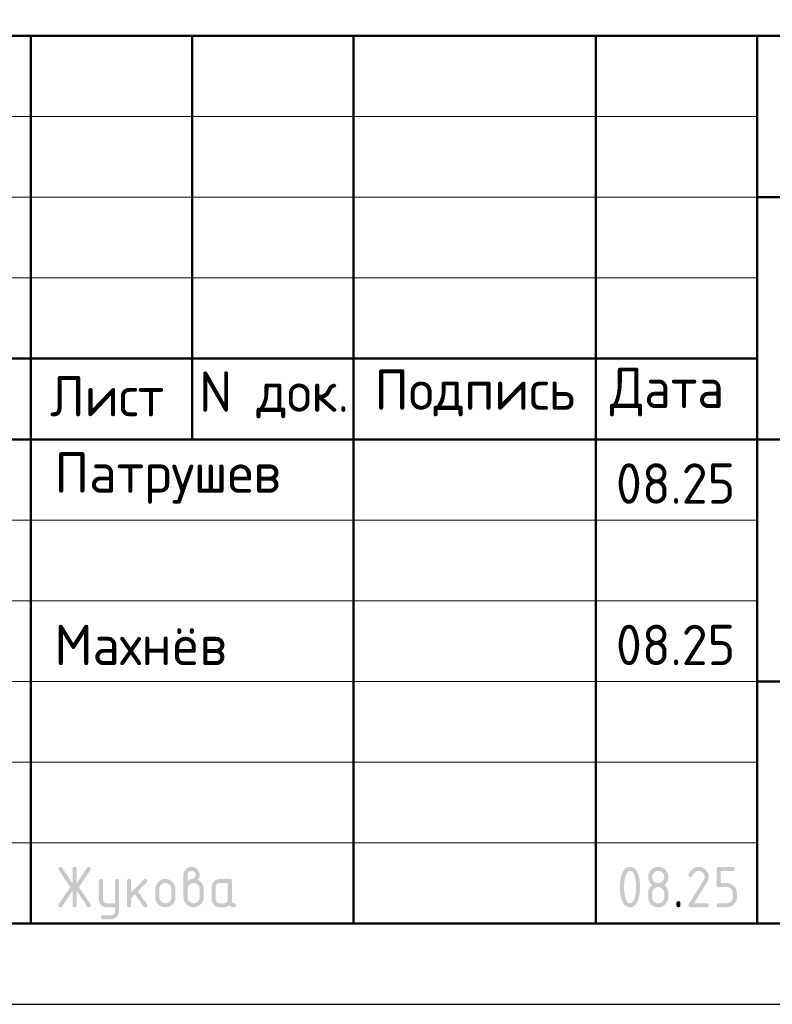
# Model space of a CAD drawing. Header units: millimetres. Extents: x 0 to 59400, y 0 to 42000.
# Tile 14 of 21: x 42331 to 46994, y 0 to 6100. Entities that reach past the tile are written whole.
import ezdxf

# ---------------------------------------------------------------- set-up
doc = ezdxf.new("R2010")
doc.units = ezdxf.units.MM
doc.layers.add('Standard', color=7, linetype='Continuous', lineweight=25)
doc.styles.add('ISOCPEUR', font='txt')

msp = doc.modelspace()

# ---------------------------------------------------------------- hatches: boundary and pattern name
at = {"layer": 'Standard', "linetype": 'Continuous', "lineweight": 25, "transparency": 33554687}
for points in [[(42658.5, 703.7), (42594, 606.8), (42593.1, 605.4), (42592, 604.4), (42590.8, 603.4), (42589.5, 602.7), (42588.2, 602), (42586.7, 601.6), (42585.1, 601.3), (42583.4, 601.3), (42581.8, 601.3), (42580.5, 601.5), (42579.1, 601.7), (42578, 602.1), (42576.8, 602.5), (42575.9, 603.1), (42574.9, 603.7), (42574.1, 604.5), (42573.4, 605.4), (42572.8, 606.4), (42572.2, 607.4), (42571.8, 608.6), (42571.4, 609.9), (42571.3, 611.3), (42571.1, 612.7), (42571.1, 614.3), (42571.1, 616), (42571.6, 617.6), (42572.1, 619.2), (42573.1, 620.8), (42643.4, 726.2), (42573.1, 831.6), (42572.1, 833.2), (42571.6, 834.9), (42571.1, 836.5), (42571.1, 838.2), (42571.1, 839.9), (42571.3, 841.3), (42571.4, 842.7), (42571.8, 843.9), (42572.2, 845.2), (42572.8, 846.2), (42573.4, 847.2), (42574.2, 848), (42575, 848.8), (42575.9, 849.4), (42576.9, 850.1), (42578.1, 850.5), (42579.3, 850.9), (42580.6, 851.1), (42582, 851.3), (42583.6, 851.3), (42585.2, 851.3), (42586.7, 850.9), (42588.2, 850.6), (42589.5, 849.9), (42590.8, 849.2), (42591.9, 848.1), (42593, 847), (42594, 845.6), (42658.5, 748.9), (42658.5, 838.8), (42658.5, 840.3), (42658.7, 841.7), (42658.9, 843.1), (42659.3, 844.3), (42659.7, 845.4), (42660.3, 846.4), (42660.9, 847.4), (42661.7, 848.2), (42662.5, 848.9), (42663.4, 849.5), (42664.4, 850.1), (42665.6, 850.5), (42666.7, 850.9), (42668.1, 851.1), (42669.5, 851.3), (42671.1, 851.3), (42672.6, 851.3), (42674, 851.1), (42675.4, 850.9), (42676.5, 850.5), (42677.7, 850.1), (42678.7, 849.5), (42679.7, 848.9), (42680.5, 848.2), (42681.2, 847.4), (42681.8, 846.4), (42682.4, 845.4), (42682.8, 844.3), (42683.2, 843.1), (42683.4, 841.7), (42683.6, 840.3), (42683.6, 838.8), (42683.6, 748.9), (42748.1, 845.6), (42749.1, 847), (42750.2, 848.1), (42751.4, 849.2), (42752.7, 849.9), (42754, 850.6), (42755.5, 850.9), (42757, 851.3), (42758.7, 851.3), (42760, 851.3), (42761.2, 851), (42762.4, 850.8), (42763.5, 850.3), (42764.6, 849.9), (42765.6, 849.2), (42766.6, 848.4), (42767.4, 847.5), (42768.4, 846.6), (42769, 845.5), (42769.7, 844.5), (42770.2, 843.4), (42770.6, 842.3), (42770.8, 841.1), (42771.1, 839.9), (42771.1, 838.6), (42771.1, 836.7), (42770.5, 835), (42770, 833.2), (42769, 831.6), (42698.7, 726.2), (42769, 620.8), (42770, 619.2), (42770.5, 617.5), (42771.1, 615.8), (42771.1, 614), (42771.1, 612.7), (42770.8, 611.5), (42770.6, 610.3), (42770.2, 609.2), (42769.7, 608.1), (42769.1, 607), (42768.4, 606), (42767.5, 605.1), (42766.7, 604.1), (42765.7, 603.4), (42764.7, 602.7), (42763.6, 602.2), (42762.6, 601.8), (42761.4, 601.5), (42760.2, 601.3), (42758.9, 601.3), (42757.1, 601.3), (42755.6, 601.6), (42754, 602), (42752.6, 602.7), (42751.3, 603.4), (42750.2, 604.4), (42749, 605.4), (42748.1, 606.8), (42683.6, 703.7), (42683.6, 613.8), (42683.6, 612.2), (42683.4, 610.8), (42683.2, 609.5), (42682.8, 608.3), (42682.4, 607.1), (42681.8, 606.2), (42681.2, 605.2), (42680.5, 604.4), (42679.7, 603.6), (42678.7, 603), (42677.7, 602.5), (42676.5, 602.1), (42675.4, 601.7), (42674, 601.5), (42672.6, 601.3), (42671.1, 601.3), (42669.5, 601.3), (42668.1, 601.5), (42666.7, 601.7), (42665.6, 602.1), (42664.4, 602.5), (42663.4, 603), (42662.5, 603.6), (42661.7, 604.4), (42660.9, 605.2), (42660.3, 606.2), (42659.7, 607.1), (42659.3, 608.3), (42658.9, 609.5), (42658.7, 610.8), (42658.5, 612.2), (42658.5, 613.8)], [(46537.2, 851.3), (46540.4, 851.3), (46543.5, 851), (46546.6, 850.7), (46549.7, 850.1), (46552.7, 849.6), (46555.5, 848.7), (46558.4, 847.9), (46561.2, 846.7), (46563.9, 845.6), (46566.6, 844.2), (46569.2, 842.7), (46571.8, 841), (46574.3, 839.3), (46576.7, 837.3), (46579.1, 835.3), (46581.4, 833), (46583.7, 830.7), (46585.7, 828.3), (46587.6, 825.9), (46589.4, 823.4), (46591.1, 820.9), (46592.5, 818.2), (46593.9, 815.6), (46595.1, 812.8), (46596.2, 810.1), (46597.1, 807.2), (46597.9, 804.3), (46598.5, 801.3), (46599.1, 798.3), (46599.4, 795.2), (46599.6, 792), (46599.6, 788.8), (46599.6, 784.4), (46598.9, 779.9), (46598.2, 775.4), (46596.8, 770.9), (46595.4, 766.4), (46593.2, 761.9), (46591.1, 757.4), (46588.3, 752.8), (46509.5, 626.3), (46587.1, 626.3), (46588.7, 626.3), (46590.1, 626.1), (46591.4, 625.9), (46592.6, 625.6), (46593.8, 625.2), (46594.8, 624.6), (46595.7, 624), (46596.5, 623.2), (46597.3, 622.4), (46597.9, 621.4), (46598.5, 620.5), (46598.9, 619.3), (46599.2, 618.1), (46599.4, 616.7), (46599.6, 615.4), (46599.6, 613.8), (46599.6, 612.2), (46599.4, 610.9), (46599.2, 609.5), (46598.9, 608.3), (46598.5, 607.2), (46597.9, 606.2), (46597.3, 605.2), (46596.5, 604.4), (46595.7, 603.6), (46594.8, 603), (46593.8, 602.5), (46592.6, 602.1), (46591.4, 601.7), (46590.1, 601.5), (46588.7, 601.3), (46587.1, 601.3), (46487.2, 601.3), (46485.6, 601.3), (46484.2, 601.5), (46482.9, 601.7), (46481.7, 602.1), (46480.5, 602.5), (46479.6, 603), (46478.6, 603.6), (46477.8, 604.4), (46477, 605.2), (46476.4, 606.2), (46475.9, 607.1), (46475.5, 608.3), (46475.1, 609.5), (46474.9, 610.9), (46474.7, 612.2), (46474.7, 613.8), (46474.7, 615.7), (46475.2, 617.5), (46475.7, 619.3), (46476.8, 621), (46568.4, 768.1), (46570, 770.6), (46571.1, 773.2), (46572.3, 775.7), (46573.1, 778.3), (46573.9, 780.9), (46574.3, 783.5), (46574.6, 786.1), (46574.6, 788.7), (46574.6, 792.6), (46574, 796.2), (46573.3, 799.8), (46571.9, 803.1), (46570.5, 806.4), (46568.5, 809.5), (46566.4, 812.5), (46563.7, 815.3), (46560.9, 818), (46557.9, 820.1), (46554.9, 822.1), (46551.5, 823.5), (46548.2, 824.9), (46544.6, 825.6), (46541, 826.2), (46537.2, 826.2), (46534.5, 826.2), (46531.9, 825.8), (46529.3, 825.3), (46526.8, 824.3), (46524.2, 823.3), (46521.7, 821.8), (46519.2, 820.3), (46516.8, 818.4), (46514.3, 816.4), (46511.9, 814), (46509.5, 811.5), (46507.2, 808.6), (46504.8, 805.6), (46502.5, 802.2), (46500.2, 798.7), (46498, 794.8), (46497.1, 793.3), (46496, 792.2), (46494.9, 791), (46493.6, 790.3), (46492.2, 789.5), (46490.6, 789.1), (46489, 788.8), (46487.2, 788.8), (46485.6, 788.8), (46484.2, 789), (46482.9, 789.1), (46481.7, 789.5), (46480.5, 789.9), (46479.6, 790.5), (46478.6, 791.1), (46477.8, 791.9), (46477, 792.7), (46476.4, 793.6), (46475.9, 794.6), (46475.5, 795.8), (46475.1, 797), (46474.9, 798.3), (46474.7, 799.7), (46474.7, 801.2), (46474.7, 802.7), (46475, 803.9), (46475.3, 805.2), (46475.8, 806.4), (46478.7, 812), (46481.9, 816.9), (46485, 821.8), (46488.4, 826), (46491.8, 830.2), (46495.4, 833.7), (46499, 837.2), (46502.8, 840.1), (46506.6, 842.9), (46510.7, 845), (46514.8, 847.1), (46519.1, 848.5), (46523.4, 849.9), (46527.9, 850.6), (46532.4, 851.3)], [(46649.6, 738.8), (46649.6, 838.8), (46649.6, 840.4), (46649.8, 841.7), (46650, 843.1), (46650.4, 844.3), (46650.8, 845.4), (46651.3, 846.4), (46651.9, 847.4), (46652.7, 848.2), (46653.5, 848.9), (46654.5, 849.5), (46655.4, 850.1), (46656.6, 850.5), (46657.8, 850.9), (46659.1, 851.1), (46660.5, 851.3), (46662.1, 851.3), (46749.3, 851.3), (46750.9, 851.3), (46752.2, 851.1), (46753.6, 850.9), (46754.8, 850.5), (46756, 850.1), (46756.9, 849.5), (46757.9, 848.9), (46758.7, 848.2), (46759.5, 847.4), (46760.1, 846.4), (46760.6, 845.4), (46761, 844.2), (46761.4, 843.1), (46761.6, 841.7), (46761.8, 840.3), (46761.8, 838.8), (46761.8, 837.2), (46761.6, 835.8), (46761.4, 834.5), (46761, 833.3), (46760.6, 832.1), (46760.1, 831.1), (46759.5, 830.2), (46758.7, 829.4), (46757.9, 828.6), (46756.9, 828), (46756, 827.4), (46754.8, 827), (46753.6, 826.6), (46752.2, 826.4), (46750.9, 826.2), (46749.3, 826.2), (46674.6, 826.2), (46674.6, 751.3), (46712, 751.3), (46715.3, 751.3), (46718.4, 751), (46721.5, 750.8), (46724.5, 750.2), (46727.5, 749.6), (46730.4, 748.8), (46733.2, 747.9), (46736, 746.7), (46738.8, 745.6), (46741.4, 744.2), (46744, 742.7), (46746.5, 741), (46749.1, 739.3), (46751.5, 737.3), (46753.9, 735.3), (46756.1, 733), (46758.4, 730.7), (46760.4, 728.2), (46762.4, 725.8), (46764.1, 723.3), (46765.8, 720.8), (46767.2, 718.1), (46768.7, 715.5), (46769.8, 712.7), (46770.9, 710), (46771.8, 707.1), (46772.7, 704.2), (46773.2, 701.2), (46773.8, 698.2), (46774.1, 695.1), (46774.4, 692), (46774.4, 688.8), (46774.4, 663.8), (46774.4, 660.6), (46774.1, 657.4), (46773.8, 654.3), (46773.2, 651.3), (46772.6, 648.3), (46771.8, 645.4), (46770.9, 642.5), (46769.8, 639.8), (46768.6, 637), (46767.2, 634.4), (46765.8, 631.7), (46764.1, 629.2), (46762.3, 626.7), (46760.3, 624.3), (46758.3, 621.9), (46756, 619.6), (46753.7, 617.3), (46751.3, 615.3), (46748.9, 613.3), (46746.4, 611.6), (46743.9, 609.9), (46741.2, 608.4), (46738.6, 607), (46735.8, 605.9), (46733.1, 604.7), (46730.2, 603.9), (46727.4, 603), (46724.4, 602.4), (46721.4, 601.9), (46718.3, 601.6), (46715.2, 601.3), (46712, 601.3), (46662.1, 601.3), (46660.5, 601.3), (46659.1, 601.5), (46657.8, 601.7), (46656.6, 602.1), (46655.4, 602.5), (46654.5, 603), (46653.5, 603.6), (46652.7, 604.4), (46651.9, 605.2), (46651.3, 606.2), (46650.8, 607.2), (46650.4, 608.3), (46650, 609.5), (46649.8, 610.9), (46649.6, 612.2), (46649.6, 613.8), (46649.6, 615.4), (46649.8, 616.7), (46650, 618.1), (46650.4, 619.3), (46650.8, 620.5), (46651.3, 621.4), (46651.9, 622.4), (46652.7, 623.2), (46653.5, 624), (46654.5, 624.6), (46655.4, 625.2), (46656.6, 625.6), (46657.8, 625.9), (46659.1, 626.1), (46660.5, 626.3), (46662.1, 626.3), (46711.9, 626.3), (46715.8, 626.3), (46719.5, 627), (46723.1, 627.7), (46726.4, 629.1), (46729.7, 630.4), (46732.7, 632.5), (46735.7, 634.5), (46738.5, 637.2), (46741.2, 639.9), (46743.2, 643), (46745.2, 646), (46746.6, 649.3), (46748, 652.6), (46748.6, 656.3), (46749.3, 659.9), (46749.3, 663.8), (46749.3, 688.8), (46749.3, 692.7), (46748.6, 696.3), (46747.9, 699.9), (46746.6, 703.2), (46745.2, 706.5), (46743.2, 709.5), (46741.1, 712.6), (46738.4, 715.3), (46735.6, 718), (46732.6, 720.1), (46729.6, 722.2), (46726.3, 723.5), (46723, 724.9), (46719.4, 725.6), (46715.8, 726.3), (46711.9, 726.3), (46662.1, 726.3), (46660.5, 726.3), (46659.1, 726.5), (46657.8, 726.7), (46656.6, 727.1), (46655.4, 727.5), (46654.5, 728), (46653.5, 728.6), (46652.7, 729.4), (46651.9, 730.2), (46651.3, 731.2), (46650.8, 732.1), (46650.4, 733.3), (46650, 734.5), (46649.8, 735.9), (46649.6, 737.2)], [(42920.8, 576), (42920.8, 601.3), (42871, 601.3), (42868.3, 601.3), (42865.8, 601.5), (42863.3, 601.7), (42860.9, 602.2), (42858.5, 602.7), (42856.2, 603.3), (42853.8, 604), (42851.6, 604.9), (42849.4, 605.8), (42847.3, 607), (42845.2, 608.1), (42843.2, 609.5), (42841.2, 610.8), (42839.3, 612.4), (42837.4, 614), (42835.6, 615.9), (42833.7, 617.7), (42832.2, 619.6), (42830.6, 621.5), (42829.2, 623.5), (42827.9, 625.6), (42826.7, 627.7), (42825.6, 629.8), (42824.7, 632), (42823.8, 634.2), (42823.1, 636.5), (42822.5, 638.8), (42822, 641.2), (42821.6, 643.6), (42821.3, 646.1), (42821.1, 648.6), (42821.1, 651.2), (42821.1, 763.7), (42821.1, 765.2), (42821.3, 766.6), (42821.5, 767.9), (42821.9, 769.1), (42822.3, 770.3), (42822.9, 771.3), (42823.4, 772.2), (42824.2, 773), (42825, 773.8), (42826, 774.4), (42827, 775), (42828.1, 775.4), (42829.3, 775.8), (42830.7, 775.9), (42832.1, 776.1), (42833.6, 776.1), (42835.2, 776.1), (42836.6, 775.9), (42837.9, 775.8), (42839.1, 775.4), (42840.3, 775), (42841.3, 774.4), (42842.2, 773.8), (42843, 773), (42843.8, 772.2), (42844.4, 771.3), (42845, 770.3), (42845.4, 769.1), (42845.8, 768), (42846, 766.6), (42846.2, 765.2), (42846.2, 763.7), (42846.2, 651.3), (42846.2, 648.8), (42846.6, 646.4), (42847.1, 644), (42848, 641.8), (42848.9, 639.6), (42850.3, 637.6), (42851.7, 635.6), (42853.5, 633.7), (42855.3, 631.9), (42857.4, 630.5), (42859.4, 629.1), (42861.6, 628.2), (42863.8, 627.3), (42866.1, 626.8), (42868.5, 626.3), (42871, 626.3), (42920.8, 626.3), (42920.8, 763.7), (42920.8, 765.2), (42921, 766.6), (42921.2, 768), (42921.6, 769.1), (42922, 770.3), (42922.6, 771.3), (42923.2, 772.2), (42924, 773), (42924.7, 773.8), (42925.7, 774.4), (42926.7, 775), (42927.9, 775.4), (42929, 775.8), (42930.4, 775.9), (42931.8, 776.1), (42933.3, 776.1), (42934.9, 776.1), (42936.3, 775.9), (42937.7, 775.8), (42938.8, 775.4), (42940, 775), (42941, 774.4), (42942, 773.8), (42942.7, 773), (42943.5, 772.2), (42944.1, 771.3), (42944.7, 770.3), (42945.1, 769.1), (42945.5, 768), (42945.7, 766.6), (42945.9, 765.2), (42945.9, 763.7), (42945.9, 576.3), (42945.9, 573.7), (42945.6, 571.2), (42945.4, 568.7), (42945, 566.3), (42944.5, 563.9), (42943.9, 561.6), (42943.2, 559.3), (42942.3, 557.1), (42941.4, 554.9), (42940.3, 552.8), (42939.2, 550.6), (42937.8, 548.6), (42936.5, 546.6), (42935, 544.7), (42933.4, 542.8), (42931.6, 540.9), (42929.8, 539.1), (42927.9, 537.5), (42926.1, 535.9), (42924.1, 534.6), (42922.1, 533.2), (42920, 532.1), (42917.9, 530.9), (42915.7, 530), (42913.5, 529.1), (42911.2, 528.4), (42909, 527.7), (42906.6, 527.3), (42904.2, 526.8), (42901.7, 526.6), (42899.2, 526.4), (42896.6, 526.4), (42846.2, 526.4), (42844.6, 526.4), (42843.2, 526.6), (42841.9, 526.8), (42840.7, 527.2), (42839.5, 527.6), (42838.5, 528.1), (42837.6, 528.7), (42836.8, 529.5), (42836, 530.3), (42835.4, 531.3), (42834.8, 532.3), (42834.4, 533.4), (42834, 534.6), (42833.9, 536), (42833.7, 537.3), (42833.7, 538.9), (42833.7, 540.1), (42833.9, 541.3), (42834.1, 542.5), (42834.6, 543.5), (42835.1, 544.6), (42835.8, 545.7), (42836.5, 546.7), (42837.4, 547.6), (42838.4, 548.6), (42839.4, 549.3), (42840.4, 550), (42841.5, 550.5), (42842.6, 551), (42843.8, 551.2), (42844.9, 551.4), (42846.2, 551.4), (42895.9, 551.4), (42898.6, 551.4), (42901, 551.9), (42903.4, 552.3), (42905.6, 553.2), (42907.9, 554), (42909.9, 555.4), (42911.9, 556.7), (42913.7, 558.4), (42915.4, 560.2), (42916.8, 562.1), (42918.1, 564.1), (42919, 566.3), (42919.9, 568.5), (42920.4, 570.9), (42920.8, 573.3)], [(43021, 694), (43099.6, 772.6), (43100.5, 773.4), (43101.5, 774.1), (43102.5, 774.8), (43103.6, 775.2), (43104.7, 775.7), (43105.9, 775.9), (43107.2, 776.1), (43108.5, 776.1), (43110, 776.1), (43111.4, 775.9), (43112.8, 775.8), (43113.9, 775.4), (43115.1, 775), (43116.1, 774.4), (43117.1, 773.8), (43117.9, 773), (43118.6, 772.2), (43119.2, 771.3), (43119.8, 770.3), (43120.2, 769.1), (43120.6, 767.9), (43120.8, 766.6), (43121, 765.2), (43121, 763.7), (43121, 762.4), (43120.7, 761.3), (43120.5, 760.1), (43120, 759), (43119.6, 757.9), (43118.9, 756.9), (43118.1, 755.9), (43117.2, 754.9), (43062.3, 700.1), (43118.5, 621), (43119.7, 619.3), (43120.4, 617.4), (43121, 615.6), (43121, 613.6), (43121, 612.1), (43120.8, 610.7), (43120.6, 609.4), (43120.2, 608.2), (43119.8, 607), (43119.2, 606.1), (43118.6, 605.1), (43117.9, 604.4), (43117.1, 603.6), (43116.1, 603), (43115.1, 602.4), (43113.9, 602.1), (43112.8, 601.7), (43111.4, 601.5), (43110, 601.3), (43108.5, 601.3), (43106.8, 601.3), (43105.4, 601.6), (43103.9, 601.9), (43102.6, 602.6), (43101.3, 603.3), (43100.1, 604.3), (43099, 605.3), (43098.1, 606.6), (43044.3, 682.1), (43021, 658.8), (43021, 613.8), (43021, 612.2), (43020.8, 610.9), (43020.6, 609.5), (43020.2, 608.3), (43019.8, 607.1), (43019.3, 606.2), (43018.7, 605.2), (43017.9, 604.4), (43017.1, 603.6), (43016.1, 603), (43015.1, 602.5), (43014, 602.1), (43012.8, 601.7), (43011.4, 601.5), (43010.1, 601.3), (43008.5, 601.3), (43006.9, 601.3), (43005.6, 601.5), (43004.2, 601.7), (43003, 602.1), (43001.8, 602.5), (43000.9, 603), (42999.9, 603.6), (42999.1, 604.4), (42998.3, 605.2), (42997.7, 606.2), (42997.1, 607.1), (42996.7, 608.3), (42996.4, 609.5), (42996.2, 610.8), (42996, 612.2), (42996, 613.8), (42996, 763.7), (42996, 765.2), (42996.2, 766.6), (42996.4, 767.9), (42996.7, 769.1), (42997.1, 770.3), (42997.7, 771.3), (42998.3, 772.2), (42999.1, 773), (42999.9, 773.8), (43000.9, 774.4), (43001.8, 775), (43003, 775.4), (43004.2, 775.8), (43005.6, 775.9), (43006.9, 776.1), (43008.5, 776.1), (43010.1, 776.1), (43011.4, 775.9), (43012.8, 775.8), (43014, 775.4), (43015.1, 775), (43016.1, 774.4), (43017.1, 773.8), (43017.9, 773), (43018.7, 772.2), (43019.3, 771.3), (43019.8, 770.3), (43020.2, 769.1), (43020.6, 767.9), (43020.8, 766.6), (43021, 765.2), (43021, 763.7)], [(46399.8, 626.3), (46399.8, 627.9), (46400, 629.3), (46400.2, 630.6), (46400.6, 631.8), (46401, 633), (46401.6, 634), (46402.2, 634.9), (46403, 635.7), (46403.7, 636.5), (46404.7, 637.1), (46405.7, 637.7), (46406.9, 638.1), (46408, 638.5), (46409.4, 638.7), (46410.8, 638.9), (46412.3, 638.9), (46413.9, 638.9), (46415.3, 638.7), (46416.7, 638.5), (46417.8, 638.1), (46419, 637.7), (46420, 637.1), (46421, 636.5), (46421.7, 635.7), (46422.5, 634.9), (46423.1, 634), (46423.7, 633), (46424.1, 631.8), (46424.5, 630.6), (46424.7, 629.3), (46424.9, 627.9), (46424.9, 626.3), (46424.9, 613.8), (46424.9, 612.2), (46424.7, 610.9), (46424.5, 609.5), (46424.1, 608.3), (46423.7, 607.2), (46423.1, 606.2), (46422.5, 605.2), (46421.7, 604.4), (46421, 603.6), (46420, 603), (46419, 602.5), (46417.8, 602.1), (46416.7, 601.7), (46415.3, 601.5), (46413.9, 601.3), (46412.3, 601.3), (46410.8, 601.3), (46409.4, 601.5), (46408, 601.7), (46406.9, 602.1), (46405.7, 602.5), (46404.7, 603), (46403.7, 603.6), (46403, 604.4), (46402.2, 605.2), (46401.6, 606.2), (46401, 607.2), (46400.6, 608.3), (46400.2, 609.5), (46400, 610.9), (46399.8, 612.2), (46399.8, 613.8)]]:
    msp.add_hatch(color=7, dxfattribs=at).paths.add_polyline_path(points, flags=16)
h = msp.add_hatch(color=7, dxfattribs=at)
h.paths.add_polyline_path([(43370.7, 763.7), (43374.7, 766.9), (43378.5, 769.2), (43382.3, 771.5), (43386, 773.1), (43389.6, 774.7), (43393.1, 775.5), (43396.6, 776.2), (43399.9, 776.2), (43401.8, 776.2), (43403.7, 776.8), (43405.6, 777.3), (43407.4, 778.4), (43409.2, 779.5), (43410.9, 781.1), (43412.6, 782.8), (43414.3, 784.9), (43415.9, 787), (43417.1, 789), (43418.3, 791), (43419.1, 793.1), (43419.9, 795.1), (43420.3, 797.1), (43420.7, 799.2), (43420.7, 801.2), (43420.7, 803.9), (43420.3, 806.3), (43419.8, 808.7), (43418.9, 811), (43418, 813.2), (43416.7, 815.2), (43415.3, 817.2), (43413.5, 819), (43411.7, 820.8), (43409.7, 822.2), (43407.7, 823.5), (43405.5, 824.4), (43403.3, 825.3), (43400.8, 825.8), (43398.4, 826.2), (43395.7, 826.2), (43393.1, 826.2), (43390.7, 825.8), (43388.3, 825.3), (43386.1, 824.4), (43383.9, 823.5), (43381.9, 822.1), (43379.8, 820.7), (43378, 818.9), (43376.2, 817.1), (43374.8, 815.1), (43373.5, 813.1), (43372.6, 810.9), (43371.6, 808.6), (43371.2, 806.2), (43370.7, 803.8), (43370.7, 801.2)])
h.paths.add_polyline_path([(43433, 771.2), (43437.3, 769.4), (43441.2, 767), (43445, 764.7), (43448.5, 761.8), (43451.9, 759), (43454.8, 755.6), (43457.8, 752.2), (43460.3, 748.3), (43462.9, 744.3), (43464.8, 740.2), (43466.7, 736.1), (43467.9, 731.8), (43469.2, 727.5), (43469.8, 723), (43470.5, 718.5), (43470.5, 713.8), (43470.5, 663.8), (43470.5, 660.5), (43470.2, 657.4), (43469.9, 654.2), (43469.3, 651.2), (43468.8, 648.2), (43467.9, 645.3), (43467, 642.4), (43465.9, 639.6), (43464.8, 636.9), (43463.3, 634.2), (43461.9, 631.6), (43460.2, 629.1), (43458.5, 626.5), (43456.5, 624.1), (43454.5, 621.7), (43452.2, 619.5), (43449.9, 617.2), (43447.5, 615.2), (43445.1, 613.2), (43442.6, 611.5), (43440.1, 609.8), (43437.5, 608.4), (43434.8, 607), (43432.1, 605.8), (43429.3, 604.7), (43426.4, 603.8), (43423.5, 603), (43420.5, 602.4), (43417.5, 601.9), (43414.4, 601.6), (43411.3, 601.3), (43408.1, 601.3), (43404.8, 601.3), (43401.7, 601.6), (43398.5, 601.9), (43395.5, 602.4), (43392.5, 603), (43389.6, 603.9), (43386.7, 604.7), (43384, 605.9), (43381.2, 607), (43378.6, 608.4), (43375.9, 609.9), (43373.4, 611.6), (43370.9, 613.3), (43368.5, 615.3), (43366.1, 617.3), (43363.8, 619.6), (43361.6, 621.9), (43359.6, 624.2), (43357.6, 626.7), (43355.9, 629.2), (43354.2, 631.7), (43352.8, 634.3), (43351.4, 637), (43350.2, 639.8), (43349.1, 642.5), (43348.2, 645.4), (43347.4, 648.3), (43346.8, 651.3), (43346.3, 654.3), (43346, 657.4), (43345.7, 660.5), (43345.7, 663.8), (43345.7, 801.3), (43345.7, 803.9), (43345.9, 806.4), (43346.1, 809), (43346.6, 811.4), (43347.1, 813.8), (43347.7, 816.1), (43348.4, 818.5), (43349.3, 820.7), (43350.2, 822.9), (43351.4, 825), (43352.5, 827.1), (43353.9, 829.1), (43355.2, 831.2), (43356.8, 833.1), (43358.4, 835), (43360.2, 836.8), (43362.1, 838.6), (43364, 840.2), (43365.9, 841.8), (43367.9, 843.1), (43369.9, 844.5), (43372, 845.6), (43374.1, 846.8), (43376.3, 847.7), (43378.5, 848.6), (43380.8, 849.2), (43383.1, 849.9), (43385.6, 850.4), (43388, 850.8), (43390.5, 851.1), (43393, 851.3), (43395.5, 851.3), (43398.2, 851.3), (43400.7, 851.1), (43403.2, 850.8), (43405.6, 850.4), (43408, 849.9), (43410.4, 849.2), (43412.7, 848.5), (43414.9, 847.6), (43417.1, 846.7), (43419.2, 845.6), (43421.3, 844.5), (43423.3, 843.1), (43425.3, 841.7), (43427.2, 840.1), (43429.2, 838.5), (43431, 836.7), (43432.8, 834.9), (43434.4, 833), (43435.9, 831), (43437.3, 829), (43438.6, 827), (43439.8, 824.9), (43440.9, 822.8), (43441.8, 820.6), (43442.7, 818.3), (43443.4, 816), (43444.1, 813.7), (43444.5, 811.3), (43445, 808.9), (43445.2, 806.4), (43445.4, 803.9), (43445.4, 801.3), (43445.4, 796.6), (43444.6, 792.3), (43443.9, 788.1), (43442.3, 784.3), (43440.8, 780.5), (43438.4, 777.2), (43436.1, 774)], flags=16)
h.paths.add_polyline_path([(43445.4, 663.8), (43445.4, 713.8), (43445.4, 717.7), (43444.7, 721.3), (43444.1, 724.9), (43442.7, 728.2), (43441.3, 731.5), (43439.3, 734.5), (43437.3, 737.6), (43434.6, 740.3), (43431.9, 743.1), (43428.8, 745.1), (43425.8, 747.2), (43422.5, 748.5), (43419.2, 749.9), (43415.6, 750.6), (43412, 751.3), (43408.1, 751.3), (43404.2, 751.3), (43400.5, 750.6), (43396.9, 749.9), (43393.6, 748.5), (43390.3, 747.2), (43387.3, 745.1), (43384.3, 743.1), (43381.6, 740.3), (43378.9, 737.6), (43376.8, 734.5), (43374.8, 731.5), (43373.4, 728.2), (43372.1, 724.9), (43371.4, 721.3), (43370.7, 717.7), (43370.7, 713.8), (43370.7, 663.8), (43370.7, 659.9), (43371.4, 656.3), (43372.1, 652.6), (43373.4, 649.3), (43374.8, 646), (43376.8, 643), (43378.9, 639.9), (43381.6, 637.2), (43384.3, 634.5), (43387.3, 632.5), (43390.3, 630.4), (43393.6, 629.1), (43396.9, 627.7), (43400.5, 627), (43404.2, 626.3), (43408.1, 626.3), (43412, 626.3), (43415.6, 627), (43419.2, 627.7), (43422.5, 629.1), (43425.8, 630.4), (43428.8, 632.5), (43431.9, 634.6), (43434.6, 637.3), (43437.3, 640.1), (43439.3, 643.1), (43441.3, 646.1), (43442.7, 649.4), (43444.1, 652.7), (43444.7, 656.3), (43445.4, 659.9)])
h = msp.add_hatch(color=7, dxfattribs=at)
h.paths.add_polyline_path([(46149.8, 726.3), (46149.8, 734), (46149.4, 741.6), (46149, 749.1), (46148.2, 756.4), (46147.4, 763.7), (46146.1, 770.8), (46144.9, 777.9), (46143.2, 784.8), (46142, 790), (46140.6, 794.5), (46139.1, 799), (46137.6, 802.9), (46136, 806.8), (46134.2, 810), (46132.5, 813.3), (46130.5, 815.9), (46128.6, 818.5), (46126.5, 820.4), (46124.4, 822.4), (46122.2, 823.7), (46119.9, 824.9), (46117.5, 825.6), (46115.1, 826.2), (46112.5, 826.2), (46109.9, 826.2), (46107.5, 825.6), (46105.1, 824.9), (46102.9, 823.6), (46100.6, 822.3), (46098.6, 820.4), (46096.5, 818.4), (46094.6, 815.8), (46092.7, 813.2), (46090.9, 810), (46089.2, 806.7), (46087.6, 802.8), (46086, 798.9), (46084.6, 794.4), (46083.2, 789.8), (46081.9, 784.6), (46080.2, 777.6), (46079, 770.4), (46077.7, 763.3), (46076.8, 756), (46076, 748.7), (46075.6, 741.3), (46075.2, 733.9), (46075.2, 726.3), (46075.2, 718.6), (46075.6, 711.1), (46076, 703.5), (46076.8, 696.2), (46077.6, 688.9), (46078.9, 681.8), (46080.1, 674.7), (46081.8, 667.8), (46083, 662.6), (46084.4, 658.1), (46085.8, 653.5), (46087.4, 649.7), (46089, 645.8), (46090.8, 642.5), (46092.5, 639.3), (46094.4, 636.7), (46096.4, 634.1), (46098.4, 632.2), (46100.5, 630.2), (46102.8, 628.9), (46105, 627.6), (46107.5, 627), (46109.9, 626.3), (46112.5, 626.3), (46115.1, 626.3), (46117.5, 627), (46119.9, 627.6), (46122.2, 628.9), (46124.4, 630.2), (46126.5, 632.2), (46128.6, 634.1), (46130.5, 636.7), (46132.5, 639.3), (46134.2, 642.5), (46136, 645.8), (46137.6, 649.7), (46139.1, 653.5), (46140.6, 658.1), (46142, 662.6), (46143.2, 667.8), (46144.9, 674.7), (46146.1, 681.8), (46147.4, 688.9), (46148.2, 696.2), (46149, 703.5), (46149.4, 711.1), (46149.8, 718.6)])
h.paths.add_polyline_path([(46174.9, 726.3), (46174.9, 720.7), (46174.7, 715.3), (46174.5, 709.9), (46174.2, 704.7), (46173.8, 699.5), (46173.3, 694.5), (46172.8, 689.4), (46172.1, 684.6), (46171.4, 679.8), (46170.6, 675.1), (46169.7, 670.5), (46168.7, 666.1), (46167.7, 661.6), (46166.5, 657.3), (46165.3, 653.1), (46163.9, 649), (46161.9, 643), (46159.6, 637.8), (46157.3, 632.6), (46154.7, 628.1), (46152.1, 623.7), (46149.1, 619.9), (46146.2, 616.2), (46143, 613.2), (46139.8, 610.2), (46136.3, 608), (46132.8, 605.8), (46129, 604.3), (46125.1, 602.8), (46121, 602), (46116.9, 601.3), (46112.5, 601.3), (46108.1, 601.3), (46104, 602), (46099.8, 602.8), (46096, 604.3), (46092.2, 605.7), (46088.7, 608), (46085.2, 610.2), (46082, 613.2), (46078.7, 616.1), (46075.8, 619.9), (46072.9, 623.6), (46070.3, 628), (46067.7, 632.5), (46065.4, 637.7), (46063.1, 642.9), (46061.1, 648.8), (46059.7, 652.9), (46058.5, 657.2), (46057.3, 661.4), (46056.3, 665.9), (46055.2, 670.3), (46054.4, 675), (46053.5, 679.6), (46052.8, 684.5), (46052.2, 689.3), (46051.6, 694.4), (46051.1, 699.4), (46050.8, 704.6), (46050.4, 709.8), (46050.3, 715.3), (46050.1, 720.7), (46050.1, 726.3), (46050.1, 731.9), (46050.3, 737.3), (46050.4, 742.7), (46050.8, 748), (46051.1, 753.2), (46051.6, 758.2), (46052.2, 763.3), (46052.8, 768.1), (46053.5, 772.9), (46054.4, 777.6), (46055.2, 782.2), (46056.3, 786.7), (46057.3, 791.1), (46058.5, 795.4), (46059.7, 799.7), (46061.1, 803.7), (46063.1, 809.7), (46065.4, 814.9), (46067.7, 820.1), (46070.3, 824.5), (46072.9, 829), (46075.8, 832.7), (46078.7, 836.4), (46082, 839.4), (46085.2, 842.4), (46088.7, 844.6), (46092.2, 846.8), (46096, 848.3), (46099.8, 849.8), (46104, 850.5), (46108.1, 851.3), (46112.5, 851.3), (46116.9, 851.3), (46121, 850.5), (46125.1, 849.8), (46129, 848.3), (46132.8, 846.8), (46136.3, 844.6), (46139.8, 842.3), (46143, 839.4), (46146.2, 836.4), (46149.1, 832.6), (46152.1, 828.9), (46154.7, 824.4), (46157.3, 820), (46159.6, 814.7), (46161.9, 809.5), (46163.9, 803.6), (46165.3, 799.5), (46166.5, 795.2), (46167.7, 791), (46168.7, 786.5), (46169.7, 782.1), (46170.6, 777.4), (46171.4, 772.8), (46172.1, 768), (46172.8, 763.1), (46173.3, 758.1), (46173.8, 753.1), (46174.2, 747.9), (46174.5, 742.7), (46174.7, 737.3), (46174.9, 731.9)], flags=16)
h = msp.add_hatch(color=7, dxfattribs=at)
h.paths.add_polyline_path([(46287.3, 626.3), (46291.3, 626.3), (46294.9, 627), (46298.5, 627.7), (46301.8, 629.1), (46305.1, 630.4), (46308.1, 632.5), (46311.1, 634.5), (46313.8, 637.2), (46316.6, 639.9), (46318.6, 643), (46320.6, 646), (46322, 649.3), (46323.3, 652.6), (46324, 656.3), (46324.7, 659.9), (46324.7, 663.8), (46324.7, 688.8), (46324.7, 692.7), (46324, 696.3), (46323.3, 699.9), (46321.9, 703.2), (46320.6, 706.5), (46318.5, 709.5), (46316.5, 712.6), (46313.8, 715.3), (46311, 718.1), (46308, 720.1), (46305, 722.2), (46301.7, 723.6), (46298.4, 724.9), (46294.8, 725.6), (46291.2, 726.3), (46287.3, 726.3), (46283.4, 726.3), (46279.8, 725.6), (46276.2, 724.9), (46272.9, 723.6), (46269.6, 722.2), (46266.6, 720.2), (46263.6, 718.1), (46260.9, 715.4), (46258.1, 712.7), (46256.1, 709.7), (46254.1, 706.6), (46252.7, 703.3), (46251.4, 700), (46250.7, 696.4), (46250, 692.7), (46250, 688.8), (46250, 663.8), (46250, 659.9), (46250.7, 656.3), (46251.4, 652.6), (46252.7, 649.3), (46254.1, 646), (46256.1, 643), (46258.1, 639.9), (46260.9, 637.2), (46263.6, 634.5), (46266.6, 632.5), (46269.6, 630.4), (46272.9, 629.1), (46276.2, 627.7), (46279.8, 627), (46283.4, 626.3)])
h.paths.add_polyline_path([(46287.3, 601.3), (46284.1, 601.3), (46281, 601.6), (46277.9, 601.9), (46274.9, 602.4), (46271.9, 603), (46269, 603.9), (46266.1, 604.7), (46263.4, 605.9), (46260.6, 607), (46258, 608.4), (46255.3, 609.9), (46252.8, 611.6), (46250.3, 613.3), (46247.9, 615.3), (46245.5, 617.3), (46243.2, 619.6), (46240.9, 621.9), (46238.9, 624.2), (46236.9, 626.7), (46235.2, 629.2), (46233.5, 631.7), (46232.1, 634.3), (46230.7, 637), (46229.5, 639.8), (46228.4, 642.5), (46227.5, 645.4), (46226.7, 648.3), (46226.1, 651.3), (46225.5, 654.3), (46225.3, 657.4), (46225, 660.5), (46225, 663.8), (46225, 688.8), (46225, 692.7), (46225.4, 696.4), (46225.8, 700.1), (46226.5, 703.6), (46227.3, 707.1), (46228.5, 710.4), (46229.7, 713.7), (46231.2, 716.8), (46232.8, 719.9), (46234.7, 722.9), (46236.7, 725.8), (46239.1, 728.6), (46241.4, 731.3), (46244.1, 733.9), (46246.9, 736.4), (46250, 738.8), (46246.9, 741.2), (46244.1, 743.7), (46241.4, 746.3), (46239.1, 749), (46236.7, 751.8), (46234.7, 754.7), (46232.8, 757.6), (46231.2, 760.8), (46229.7, 763.9), (46228.5, 767.2), (46227.3, 770.5), (46226.5, 774), (46225.8, 777.5), (46225.4, 781.2), (46225, 784.9), (46225, 788.8), (46225, 792), (46225.3, 795.1), (46225.5, 798.3), (46226.1, 801.3), (46226.7, 804.3), (46227.5, 807.2), (46228.4, 810.1), (46229.5, 812.8), (46230.7, 815.6), (46232.1, 818.2), (46233.5, 820.9), (46235.2, 823.4), (46236.9, 825.9), (46238.9, 828.3), (46240.9, 830.7), (46243.2, 833), (46245.5, 835.3), (46247.9, 837.3), (46250.3, 839.3), (46252.8, 841), (46255.3, 842.7), (46258, 844.1), (46260.6, 845.6), (46263.4, 846.7), (46266.1, 847.9), (46269, 848.7), (46271.9, 849.6), (46274.9, 850.1), (46277.9, 850.7), (46281, 851), (46284.1, 851.3), (46287.3, 851.3), (46290.6, 851.3), (46293.7, 851), (46296.8, 850.7), (46299.8, 850.1), (46302.8, 849.6), (46305.7, 848.7), (46308.6, 847.9), (46311.3, 846.7), (46314.1, 845.6), (46316.7, 844.1), (46319.4, 842.7), (46321.9, 841), (46324.4, 839.3), (46326.8, 837.3), (46329.2, 835.3), (46331.5, 833), (46333.8, 830.7), (46335.8, 828.3), (46337.8, 825.9), (46339.5, 823.4), (46341.2, 820.9), (46342.6, 818.2), (46344, 815.6), (46345.2, 812.8), (46346.3, 810.1), (46347.2, 807.2), (46348, 804.3), (46348.6, 801.3), (46349.2, 798.3), (46349.5, 795.1), (46349.7, 792), (46349.7, 788.8), (46349.7, 784.9), (46349.3, 781.2), (46349, 777.5), (46348.2, 774), (46347.4, 770.5), (46346.2, 767.2), (46345, 763.9), (46343.5, 760.8), (46341.9, 757.6), (46339.9, 754.7), (46338, 751.8), (46335.6, 749), (46333.3, 746.3), (46330.6, 743.7), (46327.8, 741.2), (46324.7, 738.8), (46329.2, 735.4), (46332.9, 731.6), (46336.5, 727.8), (46339.4, 723.6), (46342.2, 719.4), (46344.2, 714.8), (46346.2, 710.2), (46347.4, 705.3), (46347.7, 704), (46348, 702.4), (46348.2, 700.8), (46348.4, 698.9), (46348.7, 697), (46348.8, 694.7), (46349, 692.5), (46349.2, 689.9), (46349.3, 687.3), (46349.4, 684.4), (46349.5, 681.4), (46349.6, 678.2), (46349.7, 674.9), (46349.7, 671.3), (46349.7, 667.7), (46349.7, 663.8), (46349.7, 660.5), (46349.5, 657.4), (46349.2, 654.3), (46348.6, 651.3), (46348, 648.3), (46347.2, 645.4), (46346.3, 642.5), (46345.2, 639.8), (46344, 637), (46342.6, 634.3), (46341.2, 631.7), (46339.5, 629.2), (46337.8, 626.7), (46335.8, 624.2), (46333.8, 621.9), (46331.5, 619.6), (46329.2, 617.3), (46326.8, 615.3), (46324.4, 613.3), (46321.9, 611.6), (46319.4, 609.9), (46316.7, 608.4), (46314.1, 607), (46311.3, 605.9), (46308.6, 604.7), (46305.7, 603.9), (46302.8, 603), (46299.8, 602.4), (46296.8, 601.9), (46293.7, 601.6), (46290.6, 601.3)], flags=16)
h.paths.add_polyline_path([(46287.3, 751.2), (46291.3, 751.2), (46294.9, 751.9), (46298.5, 752.6), (46301.8, 754), (46305.1, 755.3), (46308.1, 757.4), (46311.1, 759.4), (46313.8, 762.1), (46316.6, 764.8), (46318.6, 767.9), (46320.6, 770.9), (46322, 774.2), (46323.3, 777.5), (46324, 781.2), (46324.7, 784.8), (46324.7, 788.7), (46324.7, 792.6), (46324, 796.2), (46323.3, 799.8), (46321.9, 803.1), (46320.6, 806.4), (46318.5, 809.5), (46316.5, 812.5), (46313.8, 815.2), (46311, 818), (46308, 820), (46305, 822.1), (46301.7, 823.5), (46298.4, 824.8), (46294.8, 825.5), (46291.2, 826.2), (46287.3, 826.2), (46283.4, 826.2), (46279.8, 825.5), (46276.2, 824.9), (46272.9, 823.5), (46269.6, 822.1), (46266.6, 820.1), (46263.6, 818), (46260.9, 815.3), (46258.1, 812.6), (46256.1, 809.6), (46254.1, 806.6), (46252.7, 803.2), (46251.4, 799.9), (46250.7, 796.3), (46250, 792.7), (46250, 788.7), (46250, 784.8), (46250.7, 781.2), (46251.4, 777.5), (46252.7, 774.2), (46254.1, 770.9), (46256.1, 767.9), (46258.1, 764.8), (46260.9, 762.1), (46263.6, 759.4), (46266.6, 757.4), (46269.6, 755.3), (46272.9, 754), (46276.2, 752.6), (46279.8, 751.9), (46283.4, 751.2)])
h = msp.add_hatch(color=7, dxfattribs=at)
h.paths.add_polyline_path([(43170.8, 663.7), (43170.8, 713.7), (43170.8, 716.9), (43171.1, 720.1), (43171.4, 723.2), (43172, 726.2), (43172.5, 729.2), (43173.4, 732.1), (43174.2, 734.9), (43175.4, 737.7), (43176.5, 740.5), (43177.9, 743.1), (43179.4, 745.8), (43181.1, 748.3), (43182.8, 750.8), (43184.8, 753.2), (43186.8, 755.6), (43189.1, 757.9), (43191.4, 760.2), (43193.8, 762.2), (43196.1, 764.2), (43198.7, 765.9), (43201.2, 767.6), (43203.8, 769), (43206.5, 770.4), (43209.2, 771.6), (43212, 772.7), (43214.9, 773.6), (43217.7, 774.4), (43220.7, 775), (43223.7, 775.6), (43226.9, 775.9), (43230, 776.1), (43233.2, 776.1), (43236.5, 776.1), (43239.7, 775.9), (43242.8, 775.6), (43245.8, 775), (43248.9, 774.5), (43251.8, 773.6), (43254.7, 772.8), (43257.4, 771.6), (43260.2, 770.5), (43262.8, 769.1), (43265.5, 767.7), (43268, 766), (43270.5, 764.3), (43272.9, 762.3), (43275.3, 760.3), (43277.5, 758.1), (43279.8, 755.8), (43281.8, 753.4), (43283.8, 751), (43285.4, 748.5), (43287.1, 746), (43288.5, 743.4), (43289.9, 740.7), (43291.1, 737.9), (43292.2, 735.2), (43293.1, 732.3), (43293.9, 729.4), (43294.5, 726.3), (43295, 723.3), (43295.3, 720.1), (43295.6, 717), (43295.6, 713.7), (43295.6, 663.7), (43295.6, 660.5), (43295.3, 657.4), (43295, 654.2), (43294.5, 651.2), (43293.9, 648.2), (43293, 645.4), (43292.2, 642.5), (43291, 639.7), (43289.9, 637), (43288.5, 634.3), (43287, 631.7), (43285.3, 629.2), (43283.6, 626.6), (43281.6, 624.2), (43279.6, 621.8), (43277.4, 619.5), (43275.1, 617.3), (43272.7, 615.3), (43270.3, 613.3), (43267.8, 611.6), (43265.2, 609.9), (43262.6, 608.4), (43260, 607), (43257.2, 605.9), (43254.4, 604.7), (43251.6, 603.9), (43248.7, 603), (43245.7, 602.4), (43242.7, 601.9), (43239.6, 601.6), (43236.4, 601.3), (43233.2, 601.3), (43230, 601.3), (43226.9, 601.6), (43223.7, 601.9), (43220.7, 602.4), (43217.7, 603), (43214.9, 603.9), (43212, 604.7), (43209.2, 605.9), (43206.5, 607), (43203.8, 608.4), (43201.2, 609.9), (43198.7, 611.6), (43196.1, 613.3), (43193.8, 615.3), (43191.4, 617.3), (43189.1, 619.5), (43186.8, 621.8), (43184.8, 624.2), (43182.8, 626.6), (43181.1, 629.2), (43179.4, 631.7), (43177.9, 634.3), (43176.5, 637), (43175.4, 639.7), (43174.2, 642.5), (43173.4, 645.4), (43172.5, 648.2), (43172, 651.2), (43171.4, 654.2), (43171.1, 657.4), (43170.8, 660.5)], flags=16)
h.paths.add_polyline_path([(43270.6, 663.8), (43270.6, 713.8), (43270.6, 717.7), (43269.9, 721.3), (43269.2, 724.9), (43267.8, 728.2), (43266.4, 731.5), (43264.4, 734.5), (43262.3, 737.6), (43259.6, 740.3), (43256.9, 743.1), (43253.9, 745.1), (43250.8, 747.2), (43247.5, 748.5), (43244.2, 749.9), (43240.7, 750.6), (43237.1, 751.3), (43233.2, 751.3), (43229.4, 751.3), (43225.8, 750.6), (43222.2, 749.9), (43218.9, 748.5), (43215.6, 747.2), (43212.6, 745.1), (43209.5, 743.1), (43206.8, 740.3), (43204.1, 737.6), (43202, 734.5), (43200, 731.5), (43198.6, 728.2), (43197.2, 724.9), (43196.6, 721.3), (43195.9, 717.7), (43195.9, 713.8), (43195.9, 663.8), (43195.9, 659.9), (43196.6, 656.3), (43197.2, 652.6), (43198.6, 649.3), (43199.9, 646), (43202, 643), (43204, 639.9), (43206.7, 637.2), (43209.4, 634.5), (43212.4, 632.5), (43215.4, 630.4), (43218.8, 629.1), (43222.1, 627.7), (43225.7, 627), (43229.3, 626.3), (43233.2, 626.3), (43237.1, 626.3), (43240.7, 627), (43244.2, 627.7), (43247.5, 629.1), (43250.8, 630.4), (43253.9, 632.5), (43256.9, 634.6), (43259.6, 637.3), (43262.3, 640.1), (43264.4, 643.1), (43266.4, 646.1), (43267.8, 649.4), (43269.2, 652.7), (43269.9, 656.3), (43270.6, 659.9)])
h = msp.add_hatch(color=7, dxfattribs=at)
h.paths.add_polyline_path([(43620.3, 751.1), (43570.5, 751.1), (43567.9, 751.1), (43565.5, 750.6), (43563.1, 750.2), (43560.9, 749.3), (43558.7, 748.4), (43556.7, 747), (43554.7, 745.6), (43552.9, 743.8), (43551, 742), (43549.7, 740), (43548.3, 738), (43547.4, 735.8), (43546.5, 733.6), (43546, 731.1), (43545.6, 728.7), (43545.6, 726.1), (43545.6, 651.3), (43545.6, 648.7), (43546.1, 646.4), (43546.5, 644), (43547.4, 641.8), (43548.4, 639.6), (43549.7, 637.6), (43551.1, 635.5), (43552.9, 633.7), (43554.8, 631.9), (43556.8, 630.5), (43558.8, 629.1), (43561, 628.2), (43563.2, 627.3), (43565.6, 626.8), (43567.9, 626.3), (43570.5, 626.3), (43595.4, 626.3), (43598, 626.3), (43600.4, 626.8), (43602.8, 627.2), (43605, 628.2), (43607.2, 629.1), (43609.2, 630.4), (43611.2, 631.8), (43613, 633.6), (43614.8, 635.4), (43616.2, 637.4), (43617.5, 639.5), (43618.5, 641.7), (43619.4, 643.9), (43619.8, 646.3), (43620.3, 648.7), (43620.3, 651.3)])
h.paths.add_polyline_path([(43670.3, 613.8), (43670.3, 612.2), (43670.1, 610.8), (43669.9, 609.5), (43669.5, 608.3), (43669.1, 607.1), (43668.6, 606.2), (43668, 605.2), (43667.2, 604.4), (43666.4, 603.6), (43665.4, 603), (43664.4, 602.5), (43663.3, 602.1), (43662.1, 601.7), (43660.7, 601.5), (43659.4, 601.3), (43657.8, 601.3), (43653.5, 601.3), (43649.5, 602.1), (43645.5, 602.9), (43642, 604.6), (43638.4, 606.2), (43635.2, 608.7), (43632, 611.2), (43629.3, 614.5), (43625.8, 611.2), (43622, 608.7), (43618.1, 606.2), (43613.9, 604.6), (43609.7, 602.9), (43605, 602.1), (43600.4, 601.3), (43595.4, 601.3), (43570.5, 601.3), (43567.8, 601.3), (43565.3, 601.5), (43562.8, 601.7), (43560.4, 602.2), (43557.9, 602.6), (43555.6, 603.3), (43553.3, 604), (43551.1, 604.9), (43548.9, 605.8), (43546.8, 606.9), (43544.7, 608.1), (43542.6, 609.4), (43540.6, 610.8), (43538.7, 612.4), (43536.8, 614), (43535, 615.8), (43533.2, 617.6), (43531.6, 619.5), (43530, 621.4), (43528.7, 623.4), (43527.3, 625.4), (43526.2, 627.5), (43525.1, 629.7), (43524.2, 631.9), (43523.3, 634.1), (43522.6, 636.4), (43521.9, 638.7), (43521.5, 641.1), (43521, 643.6), (43520.8, 646.1), (43520.5, 648.6), (43520.5, 651.2), (43520.5, 726.2), (43520.5, 728.8), (43520.8, 731.3), (43521, 733.9), (43521.5, 736.3), (43521.9, 738.7), (43522.6, 741), (43523.3, 743.3), (43524.2, 745.6), (43525.1, 747.8), (43526.2, 749.9), (43527.3, 752), (43528.7, 754), (43530, 756), (43531.6, 757.9), (43533.2, 759.9), (43535, 761.7), (43536.8, 763.5), (43538.7, 765.1), (43540.6, 766.7), (43542.6, 768), (43544.7, 769.4), (43546.8, 770.5), (43548.9, 771.6), (43551.1, 772.5), (43553.3, 773.4), (43555.6, 774.1), (43557.9, 774.8), (43560.4, 775.2), (43562.8, 775.7), (43565.3, 775.9), (43567.8, 776.1), (43570.5, 776.1), (43632.8, 776.1), (43634.4, 776.1), (43635.8, 775.9), (43637.1, 775.8), (43638.3, 775.4), (43639.5, 775), (43640.4, 774.4), (43641.4, 773.8), (43642.2, 773), (43643, 772.2), (43643.6, 771.3), (43644.1, 770.3), (43644.5, 769.1), (43644.9, 767.9), (43645.1, 766.6), (43645.3, 765.2), (43645.3, 763.7), (43645.3, 638.8), (43645.3, 637.2), (43645.5, 635.8), (43645.7, 634.5), (43646.1, 633.3), (43646.5, 632.1), (43647.1, 631.1), (43647.7, 630.2), (43648.4, 629.4), (43649.2, 628.6), (43650.2, 628), (43651.2, 627.4), (43652.3, 627), (43653.5, 626.7), (43654.9, 626.5), (43656.2, 626.3), (43657.8, 626.3), (43659.4, 626.3), (43660.7, 626.1), (43662.1, 625.9), (43663.3, 625.5), (43664.4, 625.1), (43665.4, 624.5), (43666.4, 623.9), (43667.2, 623.1), (43668, 622.4), (43668.6, 621.4), (43669.1, 620.4), (43669.5, 619.2), (43669.9, 618.1), (43670.1, 616.7), (43670.3, 615.3)], flags=16)

# ---------------------------------------------------------------- linework, layer by layer
at = {"layer": 'Standard', "color": 7, "linetype": 'Continuous', "lineweight": 50, "transparency": 33554687}
for p, q in [((40400, 6000), (58900, 6000)), ((42400, 500), (42400, 6000)), ((43400, 3500), (43400, 6000)), ((44400, 500), (44400, 6000)), ((45900, 500), (45900, 6000)), ((46900, 500), (46900, 6000)), ((46900, 5000), (58900, 5000)), ((40400, 4000), (46900, 4000)), ((40400, 4000), (46900, 4000)), ((40400, 3500), (46900, 3500)), ((40400, 3500), (46900, 3500)), ((46900, 3500), (58900, 3500)), ((46900, 2000), (58900, 2000))]:
    msp.add_line(p, q, dxfattribs=at)
at = {"layer": 'Standard', "color": 7, "linetype": 'Continuous', "lineweight": 13, "transparency": 33554687}
for p, q in [((40400, 5500), (46900, 5500)), ((40400, 5000), (46900, 5000)), ((40400, 4500), (46900, 4500)), ((40400, 3000), (46900, 3000)), ((40400, 2500), (46900, 2500)), ((40400, 2500), (46900, 2500)), ((40400, 2000), (46900, 2000)), ((40400, 2000), (46900, 2000)), ((40400, 1500), (46900, 1500)), ((40400, 1000), (46900, 1000))]:
    msp.add_line(p, q, dxfattribs=at)
at = {"layer": 'Standard', "color": 7, "linetype": 'Continuous', "lineweight": 25, "transparency": 33554687}
msp.add_line((40400, 500), (58900, 500), dxfattribs=at)
msp.add_line((40400, 500), (58900, 500), dxfattribs=at)
msp.add_line((40400, 500), (58900, 500), dxfattribs=at)
msp.add_lwpolyline([(0, 0), (59400, 0), (59400, 42000), (0, 42000), (0, 0)], close=True, dxfattribs=at)
at = {"layer": 'Standard', "color": 7, "linetype": 'Continuous', "lineweight": 50, "transparency": 33554687}
msp.add_lwpolyline([(2000, 41500), (58900, 41500), (58900, 500), (2000, 500), (2000, 41500)], close=True, dxfattribs=at)
at = {"layer": 'Standard', "color": 7, "linetype": 'Continuous', "lineweight": 13, "transparency": 33554687}
for points in [[(58900, 500), (40400, 500), (40400, 6000), (58900, 6000), (58900, 500)], [(58900, 6000), (40400, 6000), (40400, 500), (58900, 500), (58900, 6000)]]:
    msp.add_lwpolyline(points, dxfattribs=at)
at = {"layer": 'Standard', "color": 7, "linetype": 'Continuous', "lineweight": 25, "transparency": 33554687}
msp.add_lwpolyline([(58900, 6000), (40400, 6000), (40400, 500), (58900, 500), (58900, 6000)], dxfattribs=at)

# ---------------------------------------------------------------- texts
at = {"layer": 'Standard', "color": 7, "linetype": 'Continuous', "lineweight": 25, "transparency": 33554687, "char_height": 250, "attachment_point": 7, "style": 'ISOCPEUR'}
for s, insert, width in [('\\W0.94;Лист', (42519.1, 3642.8), 866.919), ('\\W0.95;N док.', (43442.5, 3630.6), 1068.118), ('\\W0.96;Подпись', (44529.4, 3642.8), 1344.294), ('\\W0.94;Дата', (45987.7, 3642.8), 967.736), ('\\W0.94;08.25', (46025.1, 3101.3), 891.672), ('\\W0.97;Патрушев', (42546.1, 3101.3), 1670.199), ('\\W0.96;Махнёв', (42546.1, 2101.3), 1243.918), ('\\W0.94;08.25', (46025.1, 2101.3), 891.672)]:
    msp.add_mtext(s, dxfattribs=dict(at, insert=insert, width=width))

doc.saveas('drawing.dxf')
